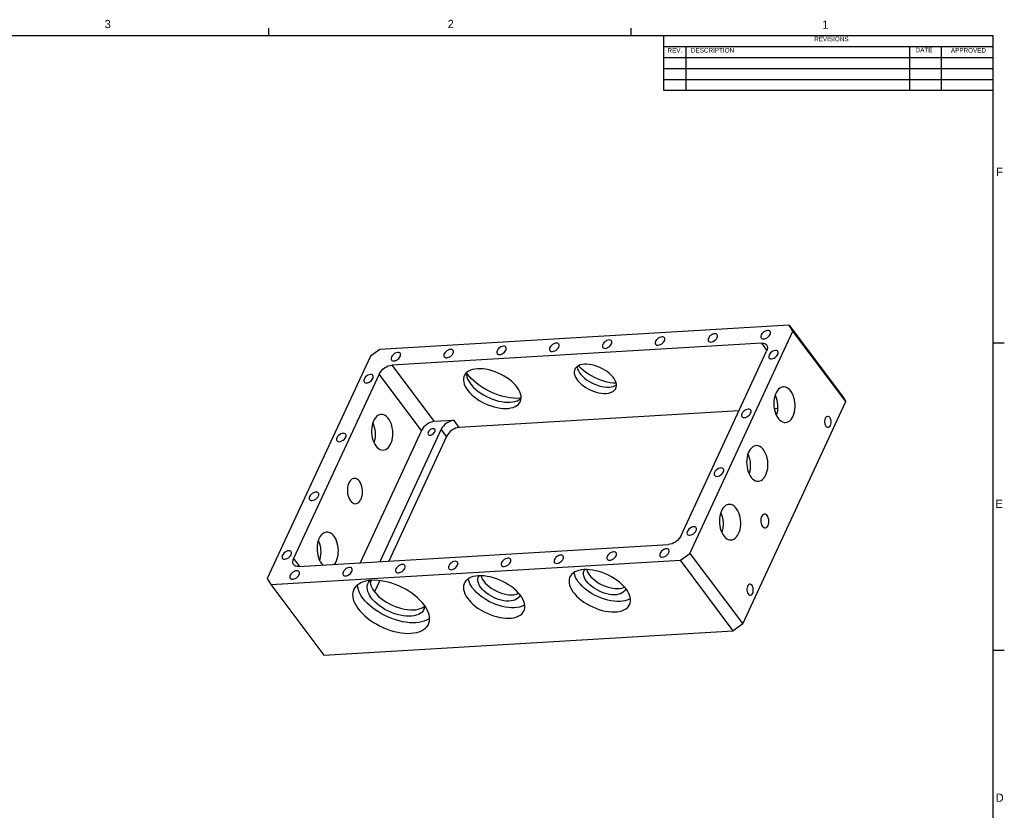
# Model space of a CAD drawing. Extents: x 0.3 to 34.3, y 0.2 to 21.6.
# Tile 5 of 5: x 22.4 to 33.6, y 12.6 to 21.6. Entities that reach past the tile are written whole.
import ezdxf

# ---------------------------------------------------------------- set-up
doc = ezdxf.new("R2010")
doc.units = 0
doc.header["$MEASUREMENT"] = 0
doc.layers.get('0').update_dxf_attribs({"linetype": 'CONTINUOUS'})

msp = doc.modelspace()

# ---------------------------------------------------------------- linework, layer by layer
at = {"color": 255, "linetype": 'CONTINUOUS'}
for p, q in [((25.27288, 21.4106), (25.27288, 21.4954)), ((29.39788, 21.4106), (29.39788, 21.4954)), ((0.52288, 21.4106), (33.52288, 21.4106)), ((29.77288, 20.7856), (29.77288, 21.4106)), ((33.52288, 0.4106), (33.52288, 21.4106)), ((29.77288, 21.2856), (33.52288, 21.2856)), ((30.02019, 21.2856), (30.02019, 20.7856)), ((32.56977, 21.2856), (32.56977, 20.7856)), ((32.92971, 21.2856), (32.92971, 20.7856)), ((29.77288, 21.1606), (33.52288, 21.1606)), ((29.77288, 21.0356), (33.52288, 21.0356)), ((29.77288, 20.9106), (33.52288, 20.9106)), ((33.52288, 20.7856), (29.77288, 20.7856)), ((33.52288, 17.9106), (33.64788, 17.9106)), ((33.52288, 14.4106), (33.64788, 14.4106))]:
    msp.add_line(p, q, dxfattribs=at)
at = {"color": 7, "linetype": 'CONTINUOUS'}
for p, q in [((31.19983, 18.11211), (26.53929, 17.835)), ((31.2419, 18.04472), (31.19983, 18.11211)), ((31.19983, 18.11211), (31.80113, 17.30868)), ((30.0682, 15.51238), (31.2419, 18.04472)), ((31.8432, 17.24129), (31.2419, 18.04472)), ((26.53929, 17.835), (26.4306, 17.75864)), ((30.88591, 17.90756), (26.67602, 17.65724)), ((30.9458, 17.82754), (30.88591, 17.90756)), ((26.4306, 17.75864), (25.25691, 15.2263)), ((29.96731, 15.71531), (30.94185, 17.81795)), ((26.67602, 17.65724), (27.15706, 17.0145)), ((26.53149, 17.55571), (25.55696, 15.45307)), ((27.01253, 16.91297), (26.53149, 17.55571)), ((31.80113, 17.30868), (31.8432, 17.24129)), ((30.66951, 14.70895), (31.8432, 17.24129)), ((31.06582, 17.16299), (31.02935, 17.16082)), ((30.62617, 17.13685), (27.44272, 16.94757)), ((27.38259, 17.02791), (27.15706, 17.0145)), ((27.44272, 16.94757), (27.38259, 17.02791)), ((27.01253, 16.91297), (26.31368, 15.40513)), ((27.23806, 16.92638), (26.53921, 15.41854)), ((27.29819, 16.84603), (26.63933, 15.42449)), ((27.29819, 16.84603), (27.23806, 16.92638)), ((25.61289, 15.36346), (29.82278, 15.61378)), ((29.95951, 15.43603), (30.0682, 15.51238)), ((30.0682, 15.51238), (30.66951, 14.70895)), ((25.29897, 15.15891), (29.95951, 15.43603)), ((25.55696, 15.45307), (25.62355, 15.36409)), ((30.56082, 14.63259), (29.95951, 15.43603)), ((25.25691, 15.2263), (25.29897, 15.15891)), ((25.29897, 15.15891), (25.90027, 14.35548)), ((26.44061, 15.20581), (26.42817, 15.17898)), ((26.5365, 15.20263), (26.4771, 15.07446)), ((30.66951, 14.70895), (30.56082, 14.63259)), ((25.90027, 14.35548), (30.56082, 14.63259))]:
    msp.add_line(p, q, dxfattribs=at)
at = {"color": 7, "linetype": 'CONTINUOUS', "flags": 128}
for points in [[(30.9804, 18.00628), (30.98442, 18.01855), (30.98476, 18.02978), (30.98138, 18.0392), (30.97452, 18.04618), (30.96465, 18.05023), (30.95243, 18.05109), (30.9387, 18.04869), (30.9244, 18.0432), (30.9105, 18.03499), (30.89795, 18.02461), (30.8876, 18.01279), (30.88016, 18.00032), (30.87614, 17.98806), (30.8758, 17.97683), (30.87918, 17.9674), (30.88604, 17.96043), (30.89592, 17.95637), (30.90813, 17.95551), (30.92186, 17.95791), (30.93616, 17.96341), (30.95006, 17.97162), (30.96261, 17.98199), (30.97296, 17.99381), (30.9804, 18.00628)], [(29.17616, 17.899), (29.18019, 17.91127), (29.18052, 17.9225), (29.17714, 17.93192), (29.17028, 17.9389), (29.16041, 17.94295), (29.14819, 17.94381), (29.13447, 17.94141), (29.12017, 17.93592), (29.10627, 17.92771), (29.09371, 17.91734), (29.08337, 17.90551), (29.07593, 17.89304), (29.0719, 17.88078), (29.07157, 17.86955), (29.07494, 17.86013), (29.0818, 17.85315), (29.09168, 17.84909), (29.1039, 17.84824), (29.11762, 17.85064), (29.13192, 17.85613), (29.14582, 17.86434), (29.15837, 17.87471), (29.16872, 17.88653), (29.17616, 17.899)], [(29.77757, 17.93476), (29.7816, 17.94703), (29.78193, 17.95826), (29.77856, 17.96768), (29.7717, 17.97466), (29.76182, 17.97871), (29.7496, 17.97957), (29.73588, 17.97717), (29.72158, 17.97168), (29.70768, 17.96347), (29.69513, 17.9531), (29.68478, 17.94127), (29.67734, 17.9288), (29.67331, 17.91654), (29.67298, 17.90531), (29.67636, 17.89588), (29.68322, 17.88891), (29.69309, 17.88485), (29.70531, 17.884), (29.71903, 17.88639), (29.73333, 17.89189), (29.74723, 17.9001), (29.75979, 17.91047), (29.77013, 17.92229), (29.77757, 17.93476)], [(30.37899, 17.97052), (30.38301, 17.98279), (30.38335, 17.99402), (30.37997, 18.00344), (30.37311, 18.01042), (30.36323, 18.01447), (30.35102, 18.01533), (30.33729, 18.01293), (30.32299, 18.00744), (30.30909, 17.99923), (30.29654, 17.98885), (30.28619, 17.97703), (30.27875, 17.96456), (30.27473, 17.9523), (30.27439, 17.94107), (30.27777, 17.93164), (30.28463, 17.92467), (30.2945, 17.92061), (30.30672, 17.91975), (30.32045, 17.92215), (30.33475, 17.92765), (30.34865, 17.93586), (30.3612, 17.94623), (30.37155, 17.95805), (30.37899, 17.97052)], [(27.37192, 17.79172), (27.37595, 17.80399), (27.37628, 17.81522), (27.37291, 17.82464), (27.36605, 17.83162), (27.35617, 17.83567), (27.34396, 17.83653), (27.33023, 17.83413), (27.31593, 17.82864), (27.30203, 17.82043), (27.28948, 17.81006), (27.27913, 17.79823), (27.27169, 17.78576), (27.26766, 17.7735), (27.26733, 17.76227), (27.27071, 17.75285), (27.27757, 17.74587), (27.28744, 17.74181), (27.29966, 17.74096), (27.31338, 17.74336), (27.32768, 17.74885), (27.34158, 17.75706), (27.35414, 17.76743), (27.36448, 17.77925), (27.37192, 17.79172)], [(27.97334, 17.82748), (27.97736, 17.83975), (27.9777, 17.85098), (27.97432, 17.8604), (27.96746, 17.86738), (27.95758, 17.87143), (27.94537, 17.87229), (27.93164, 17.86989), (27.91734, 17.8644), (27.90344, 17.85619), (27.89089, 17.84582), (27.88054, 17.83399), (27.8731, 17.82152), (27.86908, 17.80926), (27.86874, 17.79803), (27.87212, 17.78861), (27.87898, 17.78163), (27.88885, 17.77757), (27.90107, 17.77672), (27.9148, 17.77912), (27.9291, 17.78461), (27.943, 17.79282), (27.95555, 17.80319), (27.9659, 17.81501), (27.97334, 17.82748)], [(28.57475, 17.86324), (28.57877, 17.87551), (28.57911, 17.88674), (28.57573, 17.89616), (28.56887, 17.90314), (28.559, 17.90719), (28.54678, 17.90805), (28.53305, 17.90565), (28.51875, 17.90016), (28.50485, 17.89195), (28.4923, 17.88158), (28.48195, 17.86975), (28.47451, 17.85728), (28.47049, 17.84502), (28.47015, 17.83379), (28.47353, 17.82437), (28.48039, 17.81739), (28.49027, 17.81333), (28.50248, 17.81248), (28.51621, 17.81488), (28.53051, 17.82037), (28.54441, 17.82858), (28.55696, 17.83895), (28.56731, 17.85077), (28.57475, 17.86324)], [(30.88591, 17.90756), (30.90461, 17.90689), (30.92089, 17.90257), (30.93413, 17.89477), (30.94381, 17.88378), (30.94956, 17.87004), (30.95117, 17.85407), (30.94856, 17.83648), (30.94185, 17.81795)], [(26.77051, 17.75596), (26.77454, 17.76823), (26.77487, 17.77946), (26.7715, 17.78888), (26.76464, 17.79586), (26.75476, 17.79991), (26.74254, 17.80077), (26.72882, 17.79837), (26.71452, 17.79288), (26.70062, 17.78467), (26.68807, 17.7743), (26.67772, 17.76247), (26.67028, 17.75), (26.66625, 17.73774), (26.66592, 17.72651), (26.6693, 17.71709), (26.67616, 17.71011), (26.68603, 17.70605), (26.69825, 17.7052), (26.71197, 17.7076), (26.72627, 17.71309), (26.74017, 17.7213), (26.75272, 17.73167), (26.76307, 17.74349), (26.77051, 17.75596)], [(31.07005, 17.7791), (31.07407, 17.79137), (31.07441, 17.80259), (31.07103, 17.81202), (31.06417, 17.81899), (31.0543, 17.82305), (31.04208, 17.82391), (31.02835, 17.82151), (31.01405, 17.81601), (31.00015, 17.8078), (30.9876, 17.79743), (30.97725, 17.78561), (30.96981, 17.77314), (30.96579, 17.76087), (30.96545, 17.74965), (30.96883, 17.74022), (30.97569, 17.73324), (30.98557, 17.72919), (30.99778, 17.72833), (31.01151, 17.73073), (31.02581, 17.73622), (31.03971, 17.74444), (31.05226, 17.75481), (31.06261, 17.76663), (31.07005, 17.7791)], [(26.53149, 17.55571), (26.54206, 17.57447), (26.55607, 17.59274), (26.57299, 17.60981), (26.59217, 17.62504), (26.61287, 17.63783), (26.63429, 17.64769), (26.65562, 17.65425), (26.67602, 17.65724)], [(27.64957, 17.61544), (27.62057, 17.61237), (27.59381, 17.60679), (27.5696, 17.59874), (27.54822, 17.58832), (27.52989, 17.57565), (27.51484, 17.56087), (27.50323, 17.54415), (27.49519, 17.52567), (27.49082, 17.50566), (27.49017, 17.48432), (27.49323, 17.46192), (27.49999, 17.43869), (27.51035, 17.4149), (27.52421, 17.39083), (27.5414, 17.36674), (27.56173, 17.34291), (27.58498, 17.31961), (27.61087, 17.2971), (27.63912, 17.27564), (27.6694, 17.25547), (27.70138, 17.23682), (27.73468, 17.21989), (27.76893, 17.20489), (27.80375, 17.19198), (27.83874, 17.18131), (27.87349, 17.173), (27.90763, 17.16714), (27.94076, 17.1638), (27.97251, 17.16301), (28.00251, 17.1648), (28.03043, 17.16913), (28.05595, 17.17596), (28.07878, 17.1852), (28.09866, 17.19676), (28.11538, 17.21051), (28.12873, 17.22628), (28.13856, 17.24391), (28.14477, 17.26318), (28.14729, 17.28388), (28.14609, 17.30578), (28.14117, 17.32863), (28.1326, 17.35217), (28.12047, 17.37614), (28.10492, 17.40025), (28.08613, 17.42424), (28.06431, 17.44784), (28.03971, 17.47078), (28.0126, 17.4928), (27.98329, 17.51364), (27.95212, 17.53308), (27.91944, 17.5509), (27.88561, 17.56688), (27.85103, 17.58086), (27.81608, 17.59267), (27.78115, 17.60217), (27.74666, 17.60927), (27.71298, 17.61387), (27.68049, 17.61594), (27.64957, 17.61544)], [(28.86743, 17.66687), (28.8425, 17.66402), (28.81993, 17.65861), (28.80005, 17.65071), (28.7832, 17.64046), (28.76962, 17.62801), (28.75955, 17.61356), (28.75313, 17.59733), (28.75047, 17.57959), (28.75161, 17.56062), (28.75654, 17.54071), (28.76516, 17.52017), (28.77736, 17.49934), (28.79293, 17.47853), (28.81163, 17.45809), (28.83317, 17.43832), (28.8572, 17.41954), (28.88335, 17.40206), (28.9112, 17.38613), (28.94032, 17.37202), (28.97024, 17.35995), (29.0005, 17.35011), (29.03062, 17.34264), (29.06011, 17.33768), (29.08853, 17.3353), (29.11541, 17.33553), (29.14034, 17.33838), (29.16291, 17.3438), (29.18279, 17.35169), (29.19964, 17.36195), (29.21322, 17.3744), (29.22329, 17.38885), (29.22971, 17.40507), (29.23237, 17.42281), (29.23123, 17.44178), (29.2263, 17.4617), (29.21768, 17.48223), (29.20548, 17.50306), (29.18991, 17.52387), (29.17121, 17.54432), (29.14967, 17.56408), (29.12564, 17.58286), (29.09949, 17.60035), (29.07164, 17.61627), (29.04252, 17.63038), (29.0126, 17.64245), (28.98234, 17.6523), (28.95222, 17.65976), (28.92273, 17.66472), (28.89431, 17.6671), (28.86743, 17.66687)], [(28.78385, 17.64094), (28.78484, 17.6323), (28.78976, 17.61239), (28.79839, 17.59185), (28.81058, 17.57102), (28.82615, 17.55022), (28.84485, 17.52977), (28.86639, 17.51), (28.89042, 17.49123), (28.91657, 17.47374), (28.94442, 17.45781), (28.97354, 17.4437), (29.00346, 17.43163), (29.03372, 17.42179), (29.06384, 17.41433), (29.09334, 17.40936), (29.12175, 17.40698), (29.14863, 17.40722)], [(29.22945, 17.45074), (29.22853, 17.45076), (29.19508, 17.45276), (29.16041, 17.4573), (29.12489, 17.46433), (29.08889, 17.47378), (29.0528, 17.48555), (29.017, 17.4995), (28.98186, 17.5155), (28.94777, 17.53338), (28.91508, 17.55294), (28.88413, 17.57398), (28.85527, 17.59628), (28.82878, 17.61959), (28.80496, 17.64367), (28.79907, 17.65022)], [(26.45922, 17.50494), (26.46325, 17.51721), (26.46358, 17.52844), (26.4602, 17.53786), (26.45335, 17.54484), (26.44347, 17.54889), (26.43125, 17.54975), (26.41753, 17.54735), (26.40323, 17.54186), (26.38933, 17.53365), (26.37678, 17.52328), (26.36643, 17.51145), (26.35899, 17.49898), (26.35496, 17.48672), (26.35463, 17.47549), (26.35801, 17.46607), (26.36487, 17.45909), (26.37474, 17.45503), (26.38696, 17.45418), (26.40068, 17.45658), (26.41498, 17.46207), (26.42888, 17.47028), (26.44143, 17.48065), (26.45178, 17.49247), (26.45922, 17.50494)], [(27.52336, 17.56937), (27.52325, 17.56682), (27.52446, 17.54492), (27.52938, 17.52207), (27.53795, 17.49853), (27.55007, 17.47457), (27.56562, 17.45045), (27.58441, 17.42646), (27.60623, 17.40286), (27.63084, 17.37992), (27.65795, 17.35791), (27.68725, 17.33706), (27.71842, 17.31762), (27.75111, 17.29981), (27.78493, 17.28382), (27.81952, 17.26985), (27.85447, 17.25804), (27.88939, 17.24853), (27.92389, 17.24144), (27.95757, 17.23683), (27.99005, 17.23477), (28.02097, 17.23527)], [(28.14714, 17.28047), (28.13274, 17.27937), (28.0971, 17.2786), (28.05984, 17.2804), (28.02127, 17.28476), (27.98173, 17.29165), (27.94156, 17.301), (27.90109, 17.31274), (27.86068, 17.32676), (27.82066, 17.34295), (27.78138, 17.36117), (27.74318, 17.38126), (27.70638, 17.40305), (27.67129, 17.42636), (27.63821, 17.45098), (27.60743, 17.47671), (27.57921, 17.50333), (27.55378, 17.53061), (27.53137, 17.55831), (27.52336, 17.56937)], [(29.14863, 17.40722), (29.17356, 17.41006), (29.19614, 17.41548), (29.21601, 17.42337), (29.23221, 17.43314)], [(31.24317, 17.07606), (31.25223, 17.09893), (31.25922, 17.1239), (31.26399, 17.15047), (31.26645, 17.17814), (31.26657, 17.20636), (31.26432, 17.23458), (31.25976, 17.26226), (31.25298, 17.28885), (31.24411, 17.31384), (31.23332, 17.33674), (31.22082, 17.3571), (31.20686, 17.37454), (31.1917, 17.38871), (31.17564, 17.39933), (31.15899, 17.4062), (31.14209, 17.40918), (31.12525, 17.40822), (31.1088, 17.40333), (31.09307, 17.39461), (31.07836, 17.38223), (31.06496, 17.36644), (31.05312, 17.34753), (31.04309, 17.32587), (31.03504, 17.3019), (31.02915, 17.27606), (31.02552, 17.24888), (31.02423, 17.22087), (31.0253, 17.19258), (31.02871, 17.16456), (31.03439, 17.13736), (31.04224, 17.11151), (31.05209, 17.0875), (31.06377, 17.06582), (31.07703, 17.04687), (31.09163, 17.03103), (31.10728, 17.0186), (31.12367, 17.00984), (31.14049, 17.0049), (31.1574, 17.00389), (31.17408, 17.00682), (31.19021, 17.01364), (31.20547, 17.02421), (31.21956, 17.03833), (31.23221, 17.05573), (31.24317, 17.07606)], [(28.02097, 17.23527), (28.04997, 17.23833), (28.07673, 17.24392), (28.10094, 17.25196), (28.12233, 17.26238), (28.14065, 17.27505), (28.14716, 17.2808)], [(31.03857, 17.31345), (31.04112, 17.30786), (31.05049, 17.28334), (31.0578, 17.25711), (31.06293, 17.22965), (31.06575, 17.20151), (31.06623, 17.17324), (31.06435, 17.14539), (31.06015, 17.11849), (31.05371, 17.09308), (31.05199, 17.08771)], [(30.75997, 17.11008), (30.764, 17.12235), (30.76433, 17.13357), (30.76095, 17.143), (30.75409, 17.14997), (30.74422, 17.15403), (30.732, 17.15489), (30.71828, 17.15249), (30.70398, 17.14699), (30.69008, 17.13878), (30.67752, 17.12841), (30.66718, 17.11659), (30.65974, 17.10412), (30.65571, 17.09185), (30.65538, 17.08062), (30.65875, 17.0712), (30.66561, 17.06422), (30.67549, 17.06017), (30.6877, 17.05931), (30.70143, 17.06171), (30.71573, 17.0672), (30.72963, 17.07542), (30.74218, 17.08579), (30.75253, 17.09761), (30.75997, 17.11008)], [(26.49282, 16.737), (26.50711, 16.72035), (26.52252, 16.70705), (26.53876, 16.69735), (26.5555, 16.69144), (26.57242, 16.68944), (26.58919, 16.69139), (26.60549, 16.69725), (26.62099, 16.7069), (26.6354, 16.72016), (26.64843, 16.73676), (26.65984, 16.7564), (26.66939, 16.77867), (26.67691, 16.80316), (26.68225, 16.82938), (26.68529, 16.85682), (26.686, 16.88495), (26.68434, 16.91323), (26.68035, 16.94109), (26.67412, 16.968), (26.66576, 16.99344), (26.65543, 17.0169), (26.64333, 17.03794), (26.62971, 17.05615), (26.61482, 17.07116), (26.59896, 17.08269), (26.58243, 17.09051), (26.56556, 17.09447), (26.54867, 17.0945), (26.5321, 17.09059), (26.51616, 17.08281), (26.50116, 17.07133), (26.48741, 17.05636), (26.47516, 17.0382), (26.46465, 17.01719), (26.4561, 16.99375), (26.44965, 16.96834), (26.44545, 16.94144), (26.44357, 16.91359), (26.44405, 16.88532), (26.44688, 16.85718), (26.452, 16.82973), (26.45932, 16.80349), (26.46869, 16.77898), (26.47993, 16.75667), (26.49282, 16.737)], [(31.66926, 16.97103), (31.67396, 16.98477), (31.6763, 17.00031), (31.67611, 17.01659), (31.6734, 17.0325), (31.66837, 17.04697), (31.66134, 17.05899), (31.6528, 17.06776), (31.64334, 17.07268), (31.63359, 17.0734), (31.62423, 17.06989), (31.61588, 17.06238), (31.60913, 17.05138), (31.60442, 17.03764), (31.60208, 17.0221), (31.60227, 17.00582), (31.60498, 16.98991), (31.61002, 16.97544), (31.61704, 16.96342), (31.62558, 16.95465), (31.63504, 16.94973), (31.64479, 16.94901), (31.65415, 16.95252), (31.6625, 16.96003), (31.66926, 16.97103)], [(26.45781, 16.99912), (26.46757, 16.97533), (26.47541, 16.94947), (26.48109, 16.92227), (26.4845, 16.89425), (26.48557, 16.86597), (26.48428, 16.83796), (26.48065, 16.81077), (26.47476, 16.78494), (26.47123, 16.77338)], [(27.15706, 17.0145), (27.13666, 17.0115), (27.11533, 17.00494), (27.09391, 16.99508), (27.07321, 16.98229), (27.05403, 16.96707), (27.03711, 16.94999), (27.0231, 16.93173), (27.01253, 16.91297)], [(27.16473, 16.89897), (27.16796, 16.90946), (27.16756, 16.91882), (27.16356, 16.92622), (27.15631, 16.931), (27.14647, 16.93273), (27.13489, 16.93126), (27.12262, 16.92673), (27.11074, 16.91952), (27.10031, 16.9103), (27.09225, 16.89986), (27.08729, 16.88915), (27.08586, 16.87911), (27.08808, 16.87064), (27.09377, 16.86448), (27.10242, 16.86119), (27.11325, 16.86106), (27.1253, 16.86409), (27.13752, 16.87003), (27.1488, 16.87833), (27.15814, 16.88827), (27.16473, 16.89897)], [(27.38259, 17.02791), (27.36219, 17.02491), (27.34086, 17.01835), (27.31944, 17.00849), (27.29874, 16.9957), (27.27956, 16.98048), (27.26264, 16.9634), (27.24863, 16.94514), (27.23806, 16.92638)], [(27.44272, 16.94757), (27.42232, 16.94457), (27.40099, 16.93801), (27.37957, 16.92815), (27.35887, 16.91536), (27.33969, 16.90013), (27.32277, 16.88306), (27.30876, 16.86479), (27.29819, 16.84603)], [(26.14914, 16.83592), (26.15317, 16.84819), (26.1535, 16.85942), (26.15013, 16.86884), (26.14327, 16.87582), (26.13339, 16.87987), (26.12117, 16.88073), (26.10745, 16.87833), (26.09315, 16.87284), (26.07925, 16.86463), (26.0667, 16.85426), (26.05635, 16.84243), (26.04891, 16.82996), (26.04488, 16.8177), (26.04455, 16.80647), (26.04793, 16.79704), (26.05479, 16.79007), (26.06466, 16.78601), (26.07688, 16.78516), (26.0906, 16.78755), (26.1049, 16.79305), (26.1188, 16.80126), (26.13136, 16.81163), (26.1417, 16.82345), (26.14914, 16.83592)], [(30.93309, 16.40704), (30.94215, 16.42991), (30.94914, 16.45488), (30.95391, 16.48145), (30.95637, 16.50912), (30.95649, 16.53734), (30.95424, 16.56556), (30.94969, 16.59323), (30.94291, 16.61983), (30.93403, 16.64482), (30.92324, 16.66772), (30.91074, 16.68808), (30.89678, 16.70552), (30.88162, 16.71969), (30.86556, 16.73031), (30.84891, 16.73718), (30.83201, 16.74016), (30.81517, 16.7392), (30.79872, 16.73431), (30.78299, 16.72559), (30.76828, 16.71321), (30.75488, 16.69742), (30.74304, 16.67851), (30.73301, 16.65685), (30.72497, 16.63287), (30.71907, 16.60704), (30.71545, 16.57986), (30.71415, 16.55185), (30.71522, 16.52356), (30.71863, 16.49554), (30.72431, 16.46834), (30.73216, 16.44249), (30.74201, 16.41848), (30.75369, 16.3968), (30.76695, 16.37785), (30.78155, 16.36201), (30.7972, 16.34958), (30.81359, 16.34082), (30.83041, 16.33588), (30.84732, 16.33487), (30.864, 16.3378), (30.88013, 16.34462), (30.89539, 16.35519), (30.90948, 16.36931), (30.92213, 16.38671), (30.93309, 16.40704)], [(30.72849, 16.64443), (30.73104, 16.63884), (30.74041, 16.61432), (30.74772, 16.58808), (30.75285, 16.56063), (30.75567, 16.53249), (30.75615, 16.50422), (30.75427, 16.47637), (30.75007, 16.44947), (30.74363, 16.42406), (30.74192, 16.41869)], [(30.44989, 16.44106), (30.45392, 16.45332), (30.45425, 16.46455), (30.45087, 16.47398), (30.44401, 16.48095), (30.43414, 16.48501), (30.42192, 16.48587), (30.4082, 16.48347), (30.3939, 16.47797), (30.38, 16.46976), (30.36745, 16.45939), (30.3571, 16.44757), (30.34966, 16.4351), (30.34563, 16.42283), (30.3453, 16.4116), (30.34867, 16.40218), (30.35553, 16.3952), (30.36541, 16.39115), (30.37763, 16.39029), (30.39135, 16.39269), (30.40565, 16.39818), (30.41955, 16.40639), (30.4321, 16.41677), (30.44245, 16.42859), (30.44989, 16.44106)], [(26.20347, 16.11271), (26.21561, 16.09893), (26.22882, 16.08854), (26.24273, 16.08182), (26.25696, 16.07896), (26.27114, 16.08003), (26.28486, 16.08501), (26.29776, 16.09376), (26.30949, 16.10603), (26.31972, 16.12151), (26.32818, 16.13976), (26.33463, 16.16028), (26.3389, 16.18252), (26.34088, 16.20587), (26.3405, 16.22969), (26.33778, 16.25333), (26.3328, 16.27615), (26.32568, 16.29753), (26.31663, 16.31688), (26.30589, 16.33367), (26.29375, 16.34746), (26.28054, 16.35785), (26.26663, 16.36456), (26.25239, 16.36742), (26.23822, 16.36635), (26.22449, 16.36137), (26.21159, 16.35263), (26.19987, 16.34035), (26.18963, 16.32487), (26.18118, 16.30663), (26.17472, 16.2861), (26.17045, 16.26386), (26.16848, 16.24052), (26.16886, 16.21669), (26.17157, 16.19305), (26.17656, 16.17023), (26.18368, 16.14885), (26.19273, 16.1295), (26.20347, 16.11271)], [(25.83907, 16.1669), (25.84309, 16.17917), (25.84342, 16.1904), (25.84005, 16.19982), (25.83319, 16.2068), (25.82331, 16.21085), (25.8111, 16.21171), (25.79737, 16.20931), (25.78307, 16.20382), (25.76917, 16.1956), (25.75662, 16.18523), (25.74627, 16.17341), (25.73883, 16.16094), (25.73481, 16.14867), (25.73447, 16.13745), (25.73785, 16.12802), (25.74471, 16.12105), (25.75458, 16.11699), (25.7668, 16.11613), (25.78053, 16.11853), (25.79483, 16.12403), (25.80872, 16.13224), (25.82128, 16.14261), (25.83162, 16.15443), (25.83907, 16.1669)], [(30.62301, 15.73802), (30.63207, 15.76089), (30.63906, 15.78586), (30.64383, 15.81243), (30.6463, 15.8401), (30.64641, 15.86832), (30.64416, 15.89654), (30.63961, 15.92421), (30.63283, 15.95081), (30.62395, 15.97579), (30.61316, 15.9987), (30.60066, 16.01906), (30.5867, 16.0365), (30.57154, 16.05067), (30.55548, 16.06129), (30.53884, 16.06816), (30.52193, 16.07114), (30.50509, 16.07018), (30.48864, 16.06529), (30.47291, 16.05657), (30.4582, 16.04419), (30.4448, 16.0284), (30.43297, 16.00948), (30.42293, 15.98783), (30.41489, 15.96385), (30.40899, 15.93802), (30.40537, 15.91084), (30.40408, 15.88282), (30.40514, 15.85454), (30.40855, 15.82652), (30.41423, 15.79932), (30.42208, 15.77347), (30.43194, 15.74946), (30.44361, 15.72777), (30.45687, 15.70883), (30.47147, 15.69299), (30.48712, 15.68056), (30.50351, 15.6718), (30.52033, 15.66686), (30.53724, 15.66585), (30.55393, 15.66878), (30.57005, 15.6756), (30.58531, 15.68617), (30.5994, 15.70029), (30.61205, 15.71769), (30.62301, 15.73802)], [(30.41841, 15.97541), (30.42096, 15.96981), (30.43033, 15.9453), (30.43764, 15.91906), (30.44277, 15.89161), (30.4456, 15.86347), (30.44607, 15.8352), (30.44419, 15.80735), (30.43999, 15.78045), (30.43355, 15.75504), (30.43184, 15.74967)], [(30.95844, 15.8315), (30.96381, 15.84661), (30.96686, 15.8636), (30.96743, 15.88157), (30.9655, 15.89954), (30.96116, 15.91654), (30.95466, 15.93166), (30.94633, 15.94409), (30.93664, 15.95315), (30.9261, 15.95835), (30.91528, 15.95942), (30.90476, 15.95629), (30.89512, 15.94914), (30.88686, 15.93836), (30.88045, 15.92451), (30.87621, 15.90835), (30.87438, 15.89075), (30.87507, 15.87266), (30.87822, 15.85506), (30.88368, 15.83888), (30.89115, 15.82501), (30.90022, 15.8142), (30.9104, 15.80702), (30.92116, 15.80386), (30.9319, 15.8049), (30.94205, 15.81007), (30.95106, 15.8191), (30.95844, 15.8315)], [(30.13981, 15.77204), (30.14384, 15.7843), (30.14417, 15.79553), (30.1408, 15.80496), (30.13394, 15.81193), (30.12406, 15.81599), (30.11184, 15.81684), (30.09812, 15.81445), (30.08382, 15.80895), (30.06992, 15.80074), (30.05737, 15.79037), (30.04702, 15.77855), (30.03958, 15.76608), (30.03555, 15.75381), (30.03522, 15.74258), (30.0386, 15.73316), (30.04546, 15.72618), (30.05533, 15.72213), (30.06755, 15.72127), (30.08127, 15.72367), (30.09557, 15.72916), (30.10947, 15.73737), (30.12202, 15.74774), (30.13237, 15.75957), (30.13981, 15.77204)], [(26.02006, 15.38767), (26.02828, 15.39872), (26.03968, 15.41836), (26.04924, 15.44063), (26.05675, 15.46512), (26.06209, 15.49134), (26.06514, 15.51878), (26.06584, 15.54691), (26.06418, 15.57518), (26.0602, 15.60305), (26.05396, 15.62996), (26.0456, 15.6554), (26.03527, 15.67886), (26.02317, 15.6999), (26.00955, 15.71811), (25.99466, 15.73312), (25.9788, 15.74465), (25.96227, 15.75247), (25.9454, 15.75643), (25.92851, 15.75646), (25.91194, 15.75255), (25.896, 15.74477), (25.88101, 15.73329), (25.86725, 15.71832), (25.855, 15.70016), (25.8445, 15.67915), (25.83594, 15.65571), (25.8295, 15.6303), (25.8253, 15.6034), (25.82342, 15.57555), (25.82389, 15.54728), (25.82672, 15.51914), (25.83184, 15.49168), (25.83916, 15.46545), (25.84853, 15.44093), (25.85977, 15.41863), (25.87266, 15.39896), (25.87266, 15.39896)], [(29.96731, 15.71531), (29.95674, 15.69655), (29.94273, 15.67828), (29.92581, 15.66121), (29.90663, 15.64598), (29.88593, 15.63319), (29.86451, 15.62333), (29.84319, 15.61678), (29.82278, 15.61378)], [(25.83765, 15.66108), (25.84741, 15.63728), (25.85525, 15.61143), (25.86094, 15.58423), (25.86435, 15.55621), (25.86541, 15.52792), (25.86412, 15.49991), (25.8605, 15.47273), (25.8546, 15.44689), (25.85107, 15.43534)], [(25.52899, 15.49788), (25.53301, 15.51015), (25.53335, 15.52138), (25.52997, 15.5308), (25.52311, 15.53778), (25.51323, 15.54183), (25.50102, 15.54269), (25.48729, 15.54029), (25.47299, 15.5348), (25.45909, 15.52658), (25.44654, 15.51621), (25.43619, 15.50439), (25.42875, 15.49192), (25.42473, 15.47965), (25.42439, 15.46843), (25.42777, 15.459), (25.43463, 15.45203), (25.4445, 15.44797), (25.45672, 15.44711), (25.47045, 15.44951), (25.48475, 15.45501), (25.49865, 15.46322), (25.5112, 15.47359), (25.52155, 15.48541), (25.52899, 15.49788)], [(28.62585, 15.44983), (28.62988, 15.46209), (28.63021, 15.47332), (28.62683, 15.48275), (28.61997, 15.48972), (28.6101, 15.49378), (28.59788, 15.49464), (28.58416, 15.49224), (28.56986, 15.48674), (28.55596, 15.47853), (28.54341, 15.46816), (28.53306, 15.45634), (28.52562, 15.44387), (28.52159, 15.4316), (28.52126, 15.42037), (28.52463, 15.41095), (28.53149, 15.40397), (28.54137, 15.39992), (28.55359, 15.39906), (28.56731, 15.40146), (28.58161, 15.40695), (28.59551, 15.41516), (28.60806, 15.42554), (28.61841, 15.43736), (28.62585, 15.44983)], [(29.22726, 15.48559), (29.23129, 15.49785), (29.23162, 15.50908), (29.22825, 15.51851), (29.22139, 15.52548), (29.21151, 15.52954), (29.1993, 15.5304), (29.18557, 15.528), (29.17127, 15.5225), (29.15737, 15.51429), (29.14482, 15.50392), (29.13447, 15.4921), (29.12703, 15.47963), (29.123, 15.46736), (29.12267, 15.45613), (29.12605, 15.44671), (29.13291, 15.43973), (29.14278, 15.43568), (29.155, 15.43482), (29.16872, 15.43722), (29.18302, 15.44271), (29.19692, 15.45092), (29.20948, 15.46129), (29.21982, 15.47312), (29.22726, 15.48559)], [(29.82868, 15.52135), (29.8327, 15.53361), (29.83304, 15.54484), (29.82966, 15.55427), (29.8228, 15.56124), (29.81292, 15.5653), (29.80071, 15.56615), (29.78698, 15.56376), (29.77268, 15.55826), (29.75878, 15.55005), (29.74623, 15.53968), (29.73588, 15.52786), (29.72844, 15.51539), (29.72442, 15.50312), (29.72408, 15.49189), (29.72746, 15.48247), (29.73432, 15.47549), (29.74419, 15.47144), (29.75641, 15.47058), (29.77014, 15.47298), (29.78444, 15.47847), (29.79834, 15.48668), (29.81089, 15.49705), (29.82124, 15.50888), (29.82868, 15.52135)], [(25.61289, 15.36346), (25.59419, 15.36413), (25.57791, 15.36845), (25.56467, 15.37626), (25.55499, 15.38724), (25.54924, 15.40098), (25.54763, 15.41695), (25.55024, 15.43454), (25.55696, 15.45307)], [(25.87266, 15.39896), (25.88695, 15.38231), (25.8894, 15.3799)], [(26.82162, 15.34255), (26.82564, 15.35482), (26.82598, 15.36604), (26.8226, 15.37547), (26.81574, 15.38244), (26.80586, 15.3865), (26.79365, 15.38736), (26.77992, 15.38496), (26.76562, 15.37946), (26.75172, 15.37125), (26.73917, 15.36088), (26.72882, 15.34906), (26.72138, 15.33659), (26.71736, 15.32432), (26.71702, 15.3131), (26.7204, 15.30367), (26.72726, 15.29669), (26.73713, 15.29264), (26.74935, 15.29178), (26.76308, 15.29418), (26.77738, 15.29967), (26.79128, 15.30789), (26.80383, 15.31826), (26.81418, 15.33008), (26.82162, 15.34255)], [(27.42303, 15.37831), (27.42705, 15.39058), (27.42739, 15.4018), (27.42401, 15.41123), (27.41715, 15.4182), (27.40728, 15.42226), (27.39506, 15.42312), (27.38133, 15.42072), (27.36703, 15.41522), (27.35313, 15.40701), (27.34058, 15.39664), (27.33023, 15.38482), (27.32279, 15.37235), (27.31877, 15.36008), (27.31843, 15.34885), (27.32181, 15.33943), (27.32867, 15.33245), (27.33855, 15.3284), (27.35076, 15.32754), (27.36449, 15.32994), (27.37879, 15.33543), (27.39269, 15.34365), (27.40524, 15.35402), (27.41559, 15.36584), (27.42303, 15.37831)], [(28.02444, 15.41407), (28.02846, 15.42634), (28.0288, 15.43756), (28.02542, 15.44699), (28.01856, 15.45396), (28.00869, 15.45802), (27.99647, 15.45888), (27.98274, 15.45648), (27.96844, 15.45098), (27.95455, 15.44277), (27.94199, 15.4324), (27.93165, 15.42058), (27.9242, 15.40811), (27.92018, 15.39584), (27.91985, 15.38461), (27.92322, 15.37519), (27.93008, 15.36821), (27.93996, 15.36416), (27.95217, 15.3633), (27.9659, 15.3657), (27.9802, 15.37119), (27.9941, 15.37941), (28.00665, 15.38978), (28.017, 15.4016), (28.02444, 15.41407)], [(25.61879, 15.27103), (25.62282, 15.2833), (25.62315, 15.29452), (25.61977, 15.30395), (25.61291, 15.31093), (25.60304, 15.31498), (25.59082, 15.31584), (25.5771, 15.31344), (25.5628, 15.30795), (25.5489, 15.29973), (25.53634, 15.28936), (25.526, 15.27754), (25.51856, 15.26507), (25.51453, 15.2528), (25.5142, 15.24158), (25.51757, 15.23215), (25.52443, 15.22518), (25.53431, 15.22112), (25.54653, 15.22026), (25.56025, 15.22266), (25.57455, 15.22816), (25.58845, 15.23637), (25.601, 15.24674), (25.61135, 15.25856), (25.61879, 15.27103)], [(26.2202, 15.30679), (26.22423, 15.31906), (26.22456, 15.33028), (26.22119, 15.33971), (26.21433, 15.34668), (26.20445, 15.35074), (26.19223, 15.3516), (26.17851, 15.3492), (26.16421, 15.3437), (26.15031, 15.33549), (26.13776, 15.32512), (26.12741, 15.3133), (26.11997, 15.30083), (26.11594, 15.28856), (26.11561, 15.27734), (26.11899, 15.26791), (26.12585, 15.26094), (26.13572, 15.25688), (26.14794, 15.25602), (26.16166, 15.25842), (26.17596, 15.26392), (26.18986, 15.27213), (26.20241, 15.2825), (26.21276, 15.29432), (26.2202, 15.30679)], [(27.65931, 15.2573), (27.62934, 15.25418), (27.60161, 15.24854), (27.5764, 15.24044), (27.55398, 15.22997), (27.53459, 15.21723), (27.51844, 15.20235), (27.50569, 15.18551), (27.49648, 15.16687), (27.49091, 15.14664), (27.48903, 15.12502), (27.49088, 15.10225), (27.49642, 15.07857), (27.5056, 15.05423), (27.51832, 15.02948), (27.53445, 15.0046), (27.55381, 14.97984), (27.57621, 14.95547), (27.60139, 14.93174), (27.62911, 14.9089), (27.65905, 14.88721), (27.69091, 14.86688), (27.72435, 14.84814), (27.75901, 14.83118), (27.79453, 14.81618), (27.83052, 14.8033), (27.86661, 14.79268), (27.90242, 14.78443), (27.93756, 14.77863), (27.97166, 14.77536), (28.00437, 14.77464), (28.03533, 14.77648), (28.06422, 14.78086), (28.09072, 14.78774), (28.11457, 14.79704), (28.1355, 14.80866), (28.1533, 14.82249), (28.16777, 14.83837), (28.17876, 14.85613), (28.18616, 14.8756), (28.18989, 14.89655), (28.1899, 14.91877), (28.18621, 14.94203), (28.17884, 14.96607), (28.16787, 14.99065), (28.15343, 15.01549), (28.13566, 15.04035), (28.11475, 15.06495), (28.09093, 15.08903), (28.06445, 15.11234), (28.03558, 15.13464), (28.00463, 15.15568), (27.97194, 15.17524), (27.93785, 15.19311), (27.90271, 15.20912), (27.86691, 15.22307), (27.83082, 15.23484), (27.79482, 15.24429), (27.7593, 15.25132), (27.72463, 15.25586), (27.69118, 15.25786), (27.65931, 15.2573)], [(27.68838, 15.12345), (27.67447, 15.14431), (27.66404, 15.16503), (27.65726, 15.1853), (27.65422, 15.20478), (27.65498, 15.22317), (27.65953, 15.24018), (27.66779, 15.25555), (27.66939, 15.25776)], [(27.69026, 15.25788), (27.69048, 15.25698), (27.69727, 15.23671), (27.7077, 15.21599), (27.72161, 15.19513), (27.73878, 15.17446), (27.75894, 15.15431), (27.78176, 15.135), (27.8069, 15.11684), (27.83396, 15.1001), (27.8625, 15.08505), (27.89208, 15.07193), (27.92223, 15.06095), (27.95248, 15.05228), (27.98234, 15.04606), (28.01136, 15.04238), (28.03906, 15.0413), (28.06501, 15.04285), (28.08881, 15.04699), (28.11008, 15.05366), (28.12065, 15.0584)], [(28.86213, 15.32882), (28.83217, 15.3257), (28.80444, 15.32006), (28.77923, 15.31196), (28.75681, 15.30149), (28.73742, 15.28874), (28.72126, 15.27387), (28.70851, 15.25703), (28.6993, 15.23839), (28.69373, 15.21816), (28.69186, 15.19654), (28.6937, 15.17377), (28.69924, 15.15009), (28.70842, 15.12575), (28.72114, 15.101), (28.73727, 15.07612), (28.75664, 15.05136), (28.77903, 15.02698), (28.80422, 15.00326), (28.83193, 14.98042), (28.86188, 14.95873), (28.89374, 14.9384), (28.92717, 14.91966), (28.96183, 14.90269), (28.99735, 14.88769), (29.03334, 14.87482), (29.06944, 14.8642), (29.10524, 14.85594), (29.14038, 14.85015), (29.17449, 14.84688), (29.20719, 14.84616), (29.23815, 14.848), (29.26704, 14.85238), (29.29355, 14.85926), (29.31739, 14.86856), (29.33832, 14.88018), (29.35612, 14.89401), (29.37059, 14.90989), (29.38159, 14.92765), (29.38899, 14.94711), (29.39271, 14.96807), (29.39273, 14.99029), (29.38903, 15.01355), (29.38166, 15.03759), (29.3707, 15.06217), (29.35625, 15.08701), (29.33848, 15.11187), (29.31758, 15.13647), (29.29376, 15.16055), (29.26727, 15.18386), (29.2384, 15.20616), (29.20746, 15.2272), (29.17477, 15.24676), (29.14067, 15.26463), (29.10554, 15.28064), (29.06973, 15.29459), (29.03364, 15.30636), (28.99765, 15.31581), (28.96213, 15.32284), (28.92746, 15.32738), (28.89401, 15.32938), (28.86213, 15.32882)], [(28.79719, 15.18938), (28.78023, 15.21425), (28.76665, 15.23906), (28.75657, 15.26352), (28.75011, 15.28739), (28.74858, 15.29659)], [(28.89121, 15.19497), (28.8773, 15.21583), (28.86687, 15.23655), (28.86008, 15.25681), (28.85704, 15.2763), (28.8578, 15.29469), (28.86235, 15.3117), (28.87061, 15.32707), (28.87221, 15.32928)], [(28.89308, 15.3294), (28.8933, 15.3285), (28.90009, 15.30823), (28.91052, 15.28751), (28.92443, 15.26665), (28.9416, 15.24598), (28.96176, 15.22583), (28.98459, 15.20652), (29.00973, 15.18836), (29.03678, 15.17162), (29.06533, 15.15657), (29.09491, 15.14345), (29.12506, 15.13247), (29.1553, 15.1238), (29.18517, 15.11758), (29.21418, 15.1139), (29.24188, 15.11282), (29.26784, 15.11437), (29.29164, 15.11851), (29.31291, 15.12517), (29.32347, 15.12992)], [(26.44145, 15.20586), (26.40773, 15.20252), (26.37622, 15.19663), (26.34719, 15.18825), (26.32089, 15.17744), (26.29754, 15.16432), (26.27735, 15.14897), (26.26048, 15.13154), (26.24707, 15.11217), (26.23725, 15.09104), (26.23109, 15.06831), (26.22865, 15.04418), (26.22995, 15.01887), (26.23498, 14.99257), (26.2437, 14.96553), (26.25602, 14.93797), (26.27185, 14.91012), (26.29106, 14.88223), (26.31347, 14.85452), (26.33889, 14.82725), (26.36711, 14.80063), (26.3979, 14.7749), (26.43097, 14.75028), (26.46606, 14.72697), (26.50287, 14.70518), (26.54107, 14.68508), (26.58035, 14.66687), (26.62036, 14.65068), (26.66078, 14.63665), (26.70124, 14.62491), (26.74142, 14.61556), (26.78095, 14.60868), (26.81952, 14.60431), (26.85678, 14.60251), (26.89243, 14.60329), (26.92615, 14.60664), (26.95766, 14.61253), (26.98669, 14.62091), (27.01299, 14.63171), (27.03633, 14.64484), (27.05653, 14.66018), (27.0734, 14.67761), (27.08681, 14.69698), (27.09663, 14.71812), (27.10279, 14.74085), (27.10523, 14.76497), (27.10392, 14.79029), (27.0989, 14.81658), (27.09018, 14.84362), (27.07786, 14.87119), (27.06202, 14.89903), (27.04282, 14.92693), (27.02041, 14.95463), (26.99499, 14.98191), (26.96676, 15.00852), (26.93598, 15.03425), (26.90291, 15.05888), (26.86782, 15.08219), (26.83101, 15.10398), (26.79281, 15.12407), (26.75353, 15.14229), (26.71352, 15.15848), (26.6731, 15.1725), (26.63264, 15.18424), (26.59246, 15.19359), (26.55292, 15.20048), (26.51436, 15.20484), (26.47709, 15.20664), (26.44145, 15.20586)], [(26.34643, 15.0017), (26.32723, 15.02959), (26.31139, 15.05744), (26.29907, 15.085), (26.29035, 15.11204), (26.28533, 15.13833), (26.28406, 15.1546)], [(26.44045, 15.00729), (26.42407, 15.0314), (26.41108, 15.05542), (26.40161, 15.07909), (26.39577, 15.10214), (26.39363, 15.1243), (26.39522, 15.14533), (26.40051, 15.16498), (26.40945, 15.18303), (26.42194, 15.19929), (26.42704, 15.20444)], [(26.42704, 15.20444), (26.42746, 15.18503), (26.43145, 15.16239), (26.43911, 15.139), (26.45036, 15.11512), (26.46507, 15.09101), (26.48307, 15.06697), (26.50416, 15.04324), (26.52809, 15.02012), (26.5546, 14.99784), (26.58339, 14.97668), (26.61412, 14.95687), (26.64646, 14.93863), (26.68004, 14.92217), (26.71447, 14.90768), (26.74937, 14.89531), (26.78433, 14.88522), (26.81897, 14.87751), (26.8529, 14.87228), (26.88571, 14.86958), (26.91706, 14.86944), (26.94657, 14.87186), (26.97392, 14.87682), (26.99879, 14.88426), (27.02091, 14.8941), (27.04002, 14.90622), (27.05081, 14.91533)], [(27.59436, 15.11786), (27.57741, 15.14273), (27.56382, 15.16754), (27.55375, 15.192), (27.54729, 15.21587), (27.54575, 15.22507)], [(29.39184, 14.99845), (29.37828, 14.99072), (29.35514, 14.98083), (29.32927, 14.97334), (29.30095, 14.96832), (29.27048, 14.96585), (29.23818, 14.96593), (29.20439, 14.96856), (29.16948, 14.97373), (29.1338, 14.98137), (29.09774, 14.99141), (29.06169, 15.00374), (29.02602, 15.01822), (28.99111, 15.03471), (28.95733, 15.05303), (28.92505, 15.07298), (28.89459, 15.09435), (28.86629, 15.11692), (28.84045, 15.14045), (28.81733, 15.16469), (28.79719, 15.18938)], [(29.33687, 15.11391), (29.33344, 15.10281), (29.32518, 15.08744), (29.31333, 15.07396), (29.29808, 15.06259), (29.27968, 15.05349), (29.25842, 15.04682), (29.23462, 15.04269), (29.20866, 15.04114), (29.18096, 15.04222), (29.15195, 15.0459), (29.12208, 15.05212), (29.09183, 15.06079), (29.06168, 15.07177), (29.0321, 15.08489), (29.00356, 15.09994), (28.97651, 15.11667), (28.95137, 15.13484), (28.92854, 15.15415), (28.90838, 15.1743), (28.89121, 15.19497)], [(30.78332, 15.05955), (30.78802, 15.07328), (30.79036, 15.08882), (30.79017, 15.1051), (30.78747, 15.12102), (30.78243, 15.13548), (30.7754, 15.1475), (30.76686, 15.15627), (30.7574, 15.16119), (30.74765, 15.16191), (30.73829, 15.1584), (30.72994, 15.15089), (30.72319, 15.13989), (30.71848, 15.12615), (30.71614, 15.11061), (30.71633, 15.09433), (30.71904, 15.07842), (30.72408, 15.06395), (30.7311, 15.05193), (30.73964, 15.04316), (30.7491, 15.03825), (30.75885, 15.03752), (30.76821, 15.04103), (30.77656, 15.04855), (30.78332, 15.05955)], [(28.18902, 14.92693), (28.17545, 14.9192), (28.15232, 14.90931), (28.12645, 14.90182), (28.09813, 14.89681), (28.06766, 14.89433), (28.03536, 14.89441), (28.00157, 14.89704), (27.96665, 14.90221), (27.93098, 14.90986), (27.89492, 14.91989), (27.85887, 14.93222), (27.82319, 14.9467), (27.78829, 14.96319), (27.75451, 14.98151), (27.72222, 15.00146), (27.69177, 15.02283), (27.66347, 15.0454), (27.63762, 15.06893), (27.61451, 15.09317), (27.59436, 15.11786)], [(28.13405, 15.0424), (28.13061, 15.03129), (28.12235, 15.01592), (28.1105, 15.00244), (28.09526, 14.99107), (28.07686, 14.98197), (28.05559, 14.97531), (28.03179, 14.97117), (28.00584, 14.96962), (27.97813, 14.9707), (27.94912, 14.97438), (27.91926, 14.9806), (27.88901, 14.98927), (27.85886, 15.00025), (27.82928, 15.01337), (27.80074, 15.02842), (27.77368, 15.04516), (27.74854, 15.06332), (27.72571, 15.08263), (27.70555, 15.10278), (27.68838, 15.12345)], [(27.10519, 14.77402), (27.0917, 14.76431), (27.06836, 14.75118), (27.04206, 14.74038), (27.01303, 14.732), (26.98152, 14.72611), (26.9478, 14.72276), (26.91216, 14.72198), (26.87489, 14.72378), (26.83633, 14.72814), (26.79679, 14.73503), (26.75661, 14.74438), (26.71615, 14.75612), (26.67573, 14.77014), (26.63572, 14.78633), (26.59644, 14.80455), (26.55824, 14.82464), (26.52143, 14.84644), (26.48634, 14.86974), (26.45327, 14.89437), (26.42248, 14.9201), (26.39426, 14.94671), (26.36884, 14.97399), (26.34643, 15.0017)], [(27.05081, 14.91533), (27.05066, 14.91312), (27.04722, 14.89275), (27.04009, 14.87387), (27.02936, 14.85669), (27.01516, 14.84141), (26.99763, 14.8282), (26.97699, 14.8172), (26.95346, 14.80855), (26.92731, 14.80234), (26.89884, 14.79865), (26.86837, 14.7975), (26.83624, 14.79893), (26.80283, 14.8029), (26.7685, 14.80938), (26.73364, 14.81829), (26.69866, 14.82954), (26.66395, 14.84298), (26.6299, 14.85848), (26.59689, 14.87586), (26.56531, 14.89491), (26.53551, 14.91543), (26.50782, 14.93718), (26.48256, 14.95991), (26.46002, 14.98337), (26.44045, 15.00729)]]:
    msp.add_lwpolyline(points, dxfattribs=at)

# ---------------------------------------------------------------- texts
at = {"color": 7, "attachment_point": 1}
for s, insert, char_height in [('3', (23.4057, 21.58864), 0.09375), ('2', (27.31088, 21.58956), 0.09375), ('1', (31.576, 21.58193), 0.09375), ('REVISIONS', (31.48307, 21.39757), 0.052083), ('REV.', (29.81312, 21.26806), 0.052083), ('DESCRIPTION', (30.08052, 21.26874), 0.0520833), ('DATE', (32.63864, 21.2718), 0.052083), ('APPROVED', (33.03998, 21.26806), 0.052083), ('F', (33.55528, 19.90429), 0.09375), ('E', (33.54838, 16.12463), 0.09375), ('D', (33.54979, 12.77773), 0.09375)]:
    msp.add_mtext(s, dxfattribs=dict(at, insert=insert, char_height=char_height))

doc.saveas('drawing.dxf')
